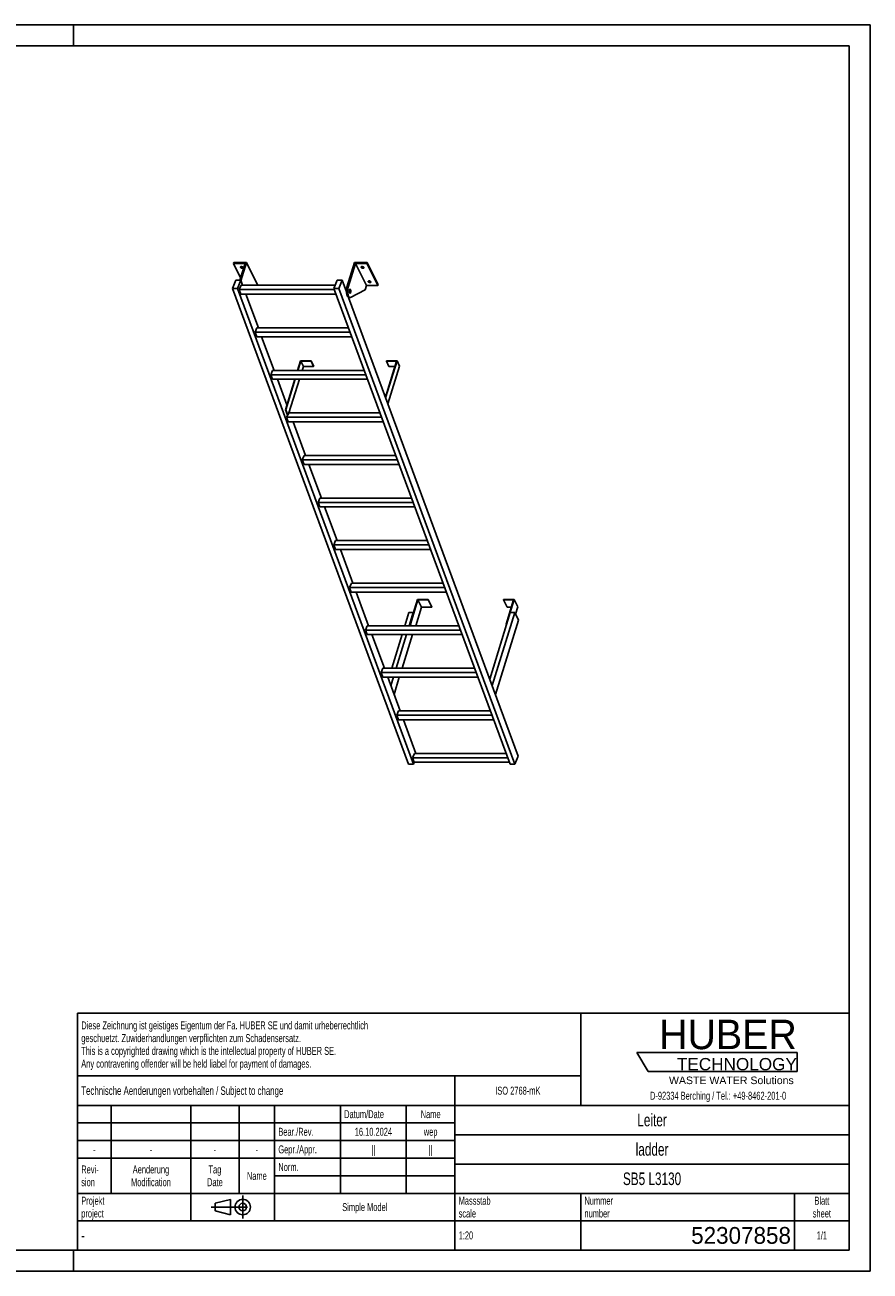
# Model space of a CAD drawing. Header units: millimetres. Extents: x 0 to 8400, y 0 to 5940.
# Tile 2 of 2: x 4369 to 8400, y 0 to 5940. Entities that reach past the tile are written whole.
import ezdxf

# ---------------------------------------------------------------- set-up
doc = ezdxf.new("R2010")
doc.units = ezdxf.units.MM
doc.header["$LTSCALE"] = 462
doc.linetypes.add('CENTER', pattern=[0.6, 0.375, -0.075, 0.075, -0.075])
doc.layers.get('0').update_dxf_attribs({"linetype": 'CONTINUOUS'})
for name, color, linetype in [('005_AXIS', 7, 'CONTINUOUS'), ('HUBER_Logo_BL1', 7, 'CONTINUOUS'), ('HUBER_Logo_BL2', 7, 'CONTINUOUS')]:
    doc.layers.add(name, color=color, linetype=linetype)
doc.styles.get("Standard").update_dxf_attribs({"font": 'txt', "width": 0.7})
doc.styles.add('TEXTSTYLE_2', font='txt')
doc.styles.add('TEXTSTYLE_3', font='arial.ttf')
doc.styles.add('TEXTSTYLE_5', font='txt', dxfattribs={"width": 0.8})
doc.styles.add('TEXTSTYLE_6', font='txt')

# ---------------------------------------------------------------- blocks, each defined once
blk = doc.blocks.new('HUBER_LOGO_BL1', base_point=(7675, 1007.5))
at = {"layer": 'HUBER_Logo_BL1', "color": 2, "linetype": 'Continuous', "attachment_point": 3, "line_spacing_factor": 0.78}
for s, insert, char_height, width, style in [('HUBER\\P\\fArial;\\H58.5;TECHNOLOGY ', (8050.7, 1198.2), 140.4, 775.343, 'TEXTSTYLE_2'), ('WASTE WATER Solutions', (8036, 927.2), 36, 594.067, 'TEXTSTYLE_3')]:
    blk.add_mtext(s, dxfattribs=dict(at, insert=insert, char_height=char_height, width=width, style=style))
at = {"layer": 'HUBER_Logo_BL1', "color": 2, "linetype": 'Continuous', "insert": (7675, 854.8), "char_height": 38, "width": 1621.786, "attachment_point": 2, "line_spacing_factor": 0.96}
blk.add_mtext('D-92334 Berching / Tel.: +49-8462-201-0', dxfattribs=at)
blk = doc.blocks.new('PROJEKTIONSMETHODE_1_BL3', base_point=(5360, 305))
at = {"color": 2, "linetype": 'CENTER'}
for p, q in [((5407.7, 360), (5407.7, 250)), ((5257.3, 305), (5462.7, 305))]:
    blk.add_line(p, q, dxfattribs=at)
at = {"color": 2, "linetype": 'Continuous'}
for p, q in [((5275.7, 323.3), (5349, 341.7)), ((5275.7, 286.7), (5275.7, 323.3)), ((5349, 268.3), (5349, 341.7)), ((5275.7, 286.7), (5349, 268.3))]:
    blk.add_line(p, q, dxfattribs=at)
for radius in [36.7, 18.3]:
    blk.add_circle((5407.7, 305), radius, dxfattribs=at)
blk = doc.blocks.new('*T13')
at = {"color": 3, "linetype": 'Continuous'}
for p, q in [((0, 0), (3680, 0)), ((0, 0), (0, -1130)), ((2400, 0), (2400, -440)), ((3680, 0), (3680, -1130)), ((0, -300), (2400, -300)), ((1800, -300), (1800, -1130)), ((0, -440), (3680, -440)), ((160, -440), (160, -860)), ((540, -440), (540, -990)), ((770, -440), (770, -860)), ((940, -440), (940, -990)), ((1254, -440), (1254, -860)), ((1568, -440), (1568, -860)), ((0, -524), (1800, -524)), ((1800, -580), (3680, -580)), ((0, -608), (1800, -608)), ((0, -692), (1800, -692)), ((1800, -720), (3680, -720)), ((940, -776), (1800, -776)), ((0, -860), (3680, -860)), ((2400, -860), (2400, -1130)), ((3420, -860), (3420, -1130)), ((0, -990), (3680, -990)), ((0, -1130), (3680, -1130))]:
    blk.add_line(p, q, dxfattribs=at)
at = {"color": 2, "linetype": 'Continuous', "line_spacing_factor": 0.96}
for s, insert, char_height, width, attachment_point in [('Diese Zeichnung ist geistiges Eigentum der Fa. HUBER SE und damit urheberrechtlich \\Pgeschuetzt. Zuwiderhandlungen verpflichten zum Schadensersatz.\\PThis is a copyrighted drawing which is the intellectual property of HUBER SE.\\PAny contravening offender will be held liabel for payment of damages.', (17.5, -39.8), 38, 4429.714, 1), ('Technische Aenderungen vorbehalten / Subject to change', (17.5, -350), 40, 3049.524, 1), ('ISO 2768-mK', (2100, -351), 38, 665.905, 2), ('Datum/Date', (1271.5, -463), 38, 584.476, 1), ('Name', (1684, -463), 38, 253.333, 2), ('Leiter', (2740, -480), 60, 480, 2), ('Bear./Rev.', (957.5, -547), 38, 544.667, 1), ('16.10.2024', (1411, -547), 38, 546.476, 2), ('wep', (1684, -547), 38, 199.048, 2), ('-', (80, -631), 38, 68.762, 2), ('-', (350, -631), 38, 68.762, 2), ('-', (655, -631), 38, 68.762, 2), ('-', (855, -631), 38, 68.762, 2), ('Gepr./Appr.', (957.5, -631), 38, 598.952, 1), ('||', (1411, -631), 38, 101.333, 2), ('||', (1684, -631), 38, 101.333, 2), ('ladder', (2740, -620), 60, 502.857, 2), ('Revi-\\Psion', (17.5, -726.6), 38, 276.857, 1), ('Aenderung\\PModification', (350, -726.6), 38, 606.19, 2), ('Tag\\PDate', (655, -726.6), 38, 235.238, 2), ('Name', (855, -757), 38, 253.333, 2), ('Norm. ', (957.5, -715), 38, 351.048, 1), ('SB5 L3130', (2740, -760), 60, 802.857, 2), ('Projekt\\Pproject', (17.5, -875.6), 38, 367.333, 1), ('Massstab\\Pscale', (1817.5, -875.6), 38, 448.762, 1), ('Nummer\\Pnumber', (2417.5, -875.6), 38, 372.762, 1), ('Blatt\\Psheet', (3550, -875.6), 38, 275.048, 2), ('Simple Model', (1370, -906), 38, 656.857, 2), ('1:20', (1817.5, -1041), 38, 204.476, 1), ('1/1', (3550, -1041), 38, 159.238, 2)]:
    blk.add_mtext(s, dxfattribs=dict(at, insert=insert, char_height=char_height, width=width, attachment_point=attachment_point))
for s, insert, char_height, width, attachment_point, style in [('-', (17.5, -1035), 50, 36.667, 1, 'TEXTSTYLE_5'), ('52307858', (3402.5, -1020), 80, 1173.333, 3, 'TEXTSTYLE_6')]:
    blk.add_mtext(s, dxfattribs=dict(at, insert=insert, char_height=char_height, width=width, attachment_point=attachment_point, style=style))
blk = doc.blocks.new('HUBER_LOGO_BL2', base_point=(7670.4, 997))
at = {"layer": 'HUBER_Logo_BL2', "color": 5, "linetype": 'Continuous'}
for p, q in [((8052.9, 1042), (7287.9, 1042)), ((7287.9, 1042), (7341.9, 952)), ((8052.9, 1042), (8052.9, 952)), ((7341.9, 952), (8052.9, 952))]:
    blk.add_line(p, q, dxfattribs=at)

msp = doc.modelspace()

# ---------------------------------------------------------------- linework, layer by layer
at = {"color": 3, "linetype": 'Continuous'}
for p, q in [((8400, 5940), (0, 5940)), ((4600, 5940), (4600, 5840)), ((8400, 5940), (8400, 0)), ((4600, 0), (4600, 100)), ((8400, 0), (0, 0))]:
    msp.add_line(p, q, dxfattribs=at)
at = {"color": 5, "linetype": 'Continuous'}
for p, q in [((8300, 5840), (100, 5840)), ((8300, 100), (8300, 5840)), ((100, 100), (8300, 100))]:
    msp.add_line(p, q, dxfattribs=at)
at = {"color": 7, "linetype": 'Continuous'}
for p, q in [((5418.721, 4802.813), (5364.378, 4802.813)), ((5418.721, 4802.813), (5394.038, 4722.939)), ((5398.947, 4720.942), (5425.699, 4807.513)), ((5904.942, 4689.231), (5941.494, 4807.513)), ((5945.568, 4802.813), (5910.468, 4689.231)), ((5997.425, 4697.14), (5945.568, 4802.813)), ((5999.91, 4802.813), (5945.568, 4802.813)), ((5359.098, 4683.655), (5375.181, 4722.939)), ((5375.181, 4722.939), (5398.208, 4722.939)), ((5398.208, 4722.939), (5382.124, 4683.655)), ((5391.301, 4678.467), (5399.766, 4699.143)), ((5848.996, 4699.143), (5399.766, 4699.143)), ((5477.557, 4701.84), (5476.723, 4699.143)), ((5842.655, 4683.655), (5858.738, 4722.939)), ((5858.738, 4722.939), (5881.765, 4722.939)), ((5881.765, 4722.939), (5865.681, 4683.655)), ((5902.496, 4666.968), (5881.765, 4722.939)), ((5997.425, 4697.14), (5991.224, 4677.074)), ((5997.425, 4697.14), (6051.767, 4697.14)), ((6199.14, 2415.724), (5359.098, 4683.655)), ((5382.124, 4683.655), (5359.098, 4683.655)), ((6222.166, 2415.724), (5382.124, 4683.655)), ((5399.353, 4656.73), (5391.301, 4678.467)), ((5844.576, 4678.467), (5391.301, 4678.467)), ((5399.353, 4656.73), (5852.628, 4656.73)), ((5430.634, 4656.73), (5424.004, 4653.295)), ((6682.697, 2415.724), (5842.655, 4683.655)), ((5865.681, 4683.655), (5842.655, 4683.655)), ((6705.723, 2415.724), (5865.681, 4683.655)), ((6721.807, 2455.008), (5912.106, 4641.023)), ((5914.093, 4640.583), (5919.619, 4640.583)), ((5991.224, 4677.074), (5921.93, 4641.175)), ((5466.449, 4475.585), (5474.914, 4496.261)), ((5474.5, 4453.848), (5466.449, 4475.585)), ((5919.724, 4475.585), (5466.449, 4475.585)), ((5912.065, 4496.261), (5474.914, 4496.261)), ((5474.5, 4453.848), (5927.775, 4453.848)), ((5684.702, 4337.23), (5671.151, 4293.379)), ((5683.344, 4338.796), (5734.003, 4338.796)), ((5696.904, 4312.365), (5684.702, 4337.23)), ((5684.702, 4337.23), (5733.518, 4337.23)), ((5734.003, 4338.796), (5733.518, 4337.23)), ((5733.518, 4337.23), (5745.72, 4312.365)), ((5734.003, 4338.796), (5746.204, 4313.932)), ((6141.548, 4337.23), (6088.371, 4165.147)), ((6093.216, 4338.796), (6092.732, 4337.23)), ((6104.934, 4312.365), (6092.732, 4337.23)), ((6092.732, 4337.23), (6141.548, 4337.23)), ((6093.216, 4338.796), (6143.875, 4338.796)), ((5541.596, 4272.703), (5550.061, 4293.379)), ((5987.213, 4293.379), (5550.061, 4293.379)), ((5691.037, 4293.379), (5696.904, 4312.365)), ((5745.72, 4312.365), (5696.904, 4312.365)), ((5746.204, 4313.932), (5745.72, 4312.365)), ((6133.865, 4312.365), (6104.934, 4312.365)), ((5549.648, 4250.966), (5541.596, 4272.703)), ((5994.871, 4272.703), (5541.596, 4272.703)), ((5549.648, 4250.966), (6002.923, 4250.966)), ((5658.045, 4250.966), (5613.247, 4106)), ((5628.341, 4090.497), (5677.93, 4250.966)), ((5624.795, 4048.084), (5616.744, 4069.821)), ((6070.019, 4069.821), (5616.744, 4069.821)), ((5624.795, 4048.084), (6078.07, 4048.084)), ((5700.356, 3887.615), (5691.891, 3866.939)), ((5699.943, 3845.202), (5691.891, 3866.939)), ((6145.166, 3866.939), (5691.891, 3866.939)), ((6137.508, 3887.615), (5700.356, 3887.615)), ((5699.943, 3845.202), (6153.218, 3845.202)), ((5775.504, 3684.733), (5767.039, 3664.057)), ((6212.656, 3684.733), (5775.504, 3684.733)), ((5775.09, 3642.32), (5767.039, 3664.057)), ((6220.314, 3664.057), (5767.039, 3664.057)), ((5775.09, 3642.32), (6228.365, 3642.32)), ((5850.651, 3481.851), (5842.186, 3461.175)), ((5850.238, 3439.438), (5842.186, 3461.175)), ((6295.461, 3461.175), (5842.186, 3461.175)), ((6287.803, 3481.851), (5850.651, 3481.851)), ((5850.238, 3439.438), (6303.513, 3439.438)), ((5925.799, 3278.969), (5917.334, 3258.293)), ((6362.951, 3278.969), (5925.799, 3278.969)), ((6370.609, 3258.293), (5917.334, 3258.293)), ((5925.385, 3236.556), (5917.334, 3258.293)), ((5925.385, 3236.556), (6378.661, 3236.556)), ((6241.607, 3201.177), (6205.297, 3083.678)), ((6207.139, 3083.678), (6242.965, 3199.61)), ((6233.13, 3076.087), (6260.352, 3164.179)), ((6292.265, 3201.177), (6241.607, 3201.177)), ((6242.965, 3199.61), (6291.781, 3199.61)), ((6242.965, 3199.61), (6260.352, 3164.179)), ((6260.352, 3164.179), (6309.168, 3164.179)), ((6291.781, 3199.61), (6292.265, 3201.177)), ((6291.781, 3199.61), (6309.168, 3164.179)), ((6292.265, 3201.177), (6309.652, 3165.745)), ((6309.168, 3164.179), (6309.652, 3165.745)), ((6651.479, 3201.177), (6650.995, 3199.61)), ((6650.995, 3199.61), (6699.811, 3199.61)), ((6650.995, 3199.61), (6668.382, 3164.179)), ((6702.137, 3201.177), (6651.479, 3201.177)), ((6699.811, 3199.61), (6663.985, 3083.678)), ((6665.827, 3083.678), (6702.137, 3201.177)), ((6668.382, 3164.179), (6688.862, 3164.179)), ((6702.137, 3201.177), (6719.525, 3165.745)), ((6708.701, 3130.719), (6719.525, 3165.745)), ((6683.693, 3138.511), (6585.879, 2821.984)), ((6704.877, 3138.511), (6597.428, 2790.804)), ((6612.876, 2749.097), (6722.265, 3103.079)), ((6704.877, 3138.511), (6683.693, 3138.511)), ((6722.265, 3103.079), (6704.877, 3138.511)), ((6000.946, 3076.087), (5992.482, 3055.411)), ((6445.757, 3055.411), (5992.482, 3055.411)), ((6000.533, 3033.674), (5992.482, 3055.411)), ((6000.533, 3033.674), (6453.808, 3033.674)), ((6438.098, 3076.087), (6000.946, 3076.087)), ((6205.297, 3083.678), (6207.139, 3083.678)), ((6205.297, 3083.678), (6209.022, 3076.087)), ((6207.139, 3083.678), (6210.864, 3076.087)), ((6663.985, 3083.678), (6665.827, 3083.678)), ((6663.985, 3083.678), (6665.681, 3080.223)), ((6665.827, 3083.678), (6666.392, 3082.526)), ((6076.094, 2873.205), (6067.629, 2852.529)), ((6520.904, 2852.529), (6067.629, 2852.529)), ((6075.681, 2830.792), (6067.629, 2852.529)), ((6513.246, 2873.205), (6076.094, 2873.205)), ((6075.681, 2830.792), (6528.956, 2830.792)), ((6151.242, 2670.323), (6142.777, 2649.647)), ((6596.052, 2649.647), (6142.777, 2649.647)), ((6150.828, 2627.91), (6142.777, 2649.647)), ((6150.828, 2627.91), (6604.103, 2627.91)), ((6588.393, 2670.323), (6151.242, 2670.323)), ((6226.389, 2467.441), (6217.924, 2446.765)), ((6671.199, 2446.765), (6217.924, 2446.765)), ((6225.976, 2425.028), (6217.924, 2446.765)), ((6663.541, 2467.441), (6226.389, 2467.441)), ((6721.807, 2455.008), (6705.723, 2415.724)), ((6222.166, 2415.724), (6199.14, 2415.724)), ((6225.976, 2425.028), (6222.166, 2415.724)), ((6225.976, 2425.028), (6679.251, 2425.028)), ((6705.723, 2415.724), (6682.697, 2415.724))]:
    msp.add_line(p, q, dxfattribs=at)
at = {"color": 9, "linetype": 'Continuous'}
msp.add_line((5904.942, 4689.231), (5910.468, 4689.231), dxfattribs=at)
at = {"color": 7, "linetype": 'Continuous'}
for points, knots in [([(5904.942, 4689.231), (5904.212, 4686.87), (5903.097, 4681.781), (5902.331, 4673.822), (5902.422, 4665.614), (5903.366, 4657.786), (5904.853, 4651.814), (5906.466, 4647.73), (5907.769, 4645.242), (5909.198, 4643.236), (5910.735, 4641.745), (5912.372, 4640.805), (5913.54, 4640.583), (5914.093, 4640.583)], [0, 0, 0, 0, 0.13939916, 0.29280569, 0.45031518, 0.6015399, 0.73684017, 0.79611184, 0.84888331, 0.89492094, 0.93453064, 0.96882596, 1, 1, 1, 1]), ([(5910.468, 4689.231), (5909.738, 4686.87), (5908.624, 4681.781), (5907.857, 4673.822), (5907.949, 4665.614), (5908.892, 4657.786), (5910.379, 4651.814), (5911.992, 4647.73), (5913.296, 4645.242), (5914.724, 4643.236), (5916.262, 4641.745), (5917.899, 4640.805), (5919.067, 4640.583), (5919.619, 4640.583)], [0, 0, 0, 0, 0.13939916, 0.29280569, 0.45031518, 0.6015399, 0.73684017, 0.79611184, 0.84888331, 0.89492094, 0.93453064, 0.96882596, 1, 1, 1, 1]), ([(5919.619, 4640.583), (5919.813, 4640.583), (5920.613, 4640.633), (5921.392, 4640.897), (5921.93, 4641.175)], [0, 0, 0, 0, 0.24280265, 1, 1, 1, 1])]:
    msp.add_open_spline(points, degree=3, knots=knots, dxfattribs=at)
at = {"layer": '005_AXIS', "color": 7, "linetype": 'Continuous'}
for p, q in [((5365.831, 4807.513), (5364.378, 4802.813)), ((5364.378, 4802.813), (5397.723, 4734.864)), ((5425.699, 4807.513), (5365.831, 4807.513)), ((5477.557, 4701.84), (5425.699, 4807.513)), ((6001.363, 4807.513), (5941.494, 4807.513)), ((6001.363, 4807.513), (5999.91, 4802.813)), ((6051.767, 4697.14), (5999.91, 4802.813)), ((6053.22, 4701.84), (6001.363, 4807.513)), ((5407.022, 4699.143), (5398.208, 4722.939)), ((6053.22, 4701.84), (6051.767, 4697.14)), ((5482.169, 4496.261), (5422.731, 4656.73)), ((5902.784, 4678.083), (5898.379, 4678.083)), ((5919.619, 4678.083), (5917.512, 4678.083)), ((5919.619, 4663.083), (5917.516, 4663.083)), ((5557.317, 4293.379), (5497.879, 4453.848)), ((5683.344, 4338.796), (5669.309, 4293.379)), ((6143.875, 4338.796), (6089.375, 4162.436)), ((6156.076, 4313.932), (6143.875, 4338.796)), ((6100.216, 4133.168), (6156.076, 4313.932)), ((5618.371, 4128.544), (5573.026, 4250.966)), ((5656.202, 4250.966), (5611.405, 4106)), ((5611.405, 4106), (5620.976, 4080.159)), ((5611.405, 4106), (5613.247, 4106)), ((5613.247, 4106), (5622.818, 4080.159)), ((5620.976, 4080.159), (5616.744, 4069.821)), ((5620.976, 4080.159), (5622.818, 4080.159)), ((5627.051, 4090.497), (5622.818, 4080.159)), ((6062.36, 4090.497), (5627.051, 4090.497)), ((5632.464, 4090.497), (5630.216, 4096.565)), ((5707.612, 3887.615), (5648.174, 4048.084)), ((5782.759, 3684.733), (5723.322, 3845.202)), ((5857.907, 3481.851), (5798.469, 3642.32)), ((5933.054, 3278.969), (5873.617, 3439.438)), ((6008.202, 3076.087), (5948.764, 3236.556)), ((6200.136, 3138.511), (6180.846, 3076.087)), ((6200.136, 3138.511), (6221.32, 3138.511)), ((6221.32, 3138.511), (6202.03, 3076.087)), ((6221.886, 3137.359), (6221.32, 3138.511)), ((6083.349, 2873.205), (6023.912, 3033.674)), ((6167.739, 3033.674), (6118.15, 2873.205)), ((6188.923, 3033.674), (6139.335, 2873.205)), ((6167.671, 2873.205), (6217.26, 3033.674)), ((6158.497, 2670.323), (6099.059, 2830.792)), ((6105.044, 2830.792), (6102.322, 2821.984)), ((6126.228, 2830.792), (6113.871, 2790.804)), ((6129.319, 2749.097), (6154.565, 2830.792)), ((6233.645, 2467.441), (6174.207, 2627.91))]:
    msp.add_line(p, q, dxfattribs=at)
for points, knots in [([(5397.477, 4784.165), (5397.325, 4784.475), (5397.112, 4785.11), (5397.162, 4785.787), (5397.254, 4786.084)], [0, 0, 0, 0, 0.52599001, 1, 1, 1, 1]), ([(5397.254, 4786.084), (5397.378, 4786.485), (5397.934, 4787.277), (5399.311, 4787.977), (5401.067, 4788.269), (5403.057, 4788.142), (5405.086, 4787.615), (5406.952, 4786.738), (5408.467, 4785.603), (5409.211, 4784.653), (5409.451, 4784.165)], [0, 0, 0, 0, 0.08792798, 0.19150839, 0.31584218, 0.45699793, 0.60613597, 0.75253436, 0.88609218, 1, 1, 1, 1]), ([(5409.674, 4782.246), (5409.55, 4781.845), (5408.994, 4781.053), (5407.617, 4780.353), (5405.861, 4780.062), (5403.871, 4780.188), (5401.842, 4780.715), (5399.976, 4781.592), (5398.461, 4782.727), (5397.716, 4783.677), (5397.477, 4784.165)], [0, 0, 0, 0, 0.08792798, 0.19150839, 0.31584218, 0.45699793, 0.60613597, 0.75253436, 0.88609218, 1, 1, 1, 1]), ([(5408.846, 4785.074), (5408.08, 4784.857), (5406.356, 4784.73), (5403.787, 4785.21), (5401.395, 4786.263), (5400.043, 4787.341), (5399.532, 4787.952)], [0, 0, 0, 0, 0.23499217, 0.50000086, 0.76500904, 1, 1, 1, 1]), ([(5409.451, 4784.165), (5409.603, 4783.855), (5409.816, 4783.22), (5409.766, 4782.543), (5409.674, 4782.246)], [0, 0, 0, 0, 0.52599001, 1, 1, 1, 1]), ([(5973.14, 4784.165), (5972.988, 4784.475), (5972.775, 4785.11), (5972.825, 4785.787), (5972.917, 4786.084)], [0, 0, 0, 0, 0.52599001, 1, 1, 1, 1]), ([(5972.917, 4786.084), (5973.041, 4786.485), (5973.597, 4787.277), (5974.974, 4787.977), (5976.73, 4788.269), (5978.72, 4788.142), (5980.749, 4787.615), (5982.615, 4786.738), (5984.13, 4785.603), (5984.874, 4784.653), (5985.114, 4784.165)], [0, 0, 0, 0, 0.08792798, 0.19150839, 0.31584218, 0.45699793, 0.60613597, 0.75253436, 0.88609218, 1, 1, 1, 1]), ([(5985.337, 4782.246), (5985.213, 4781.845), (5984.657, 4781.053), (5983.28, 4780.353), (5981.524, 4780.062), (5979.534, 4780.188), (5977.505, 4780.715), (5975.639, 4781.592), (5974.124, 4782.727), (5973.38, 4783.677), (5973.14, 4784.165)], [0, 0, 0, 0, 0.08792798, 0.19150839, 0.31584218, 0.45699793, 0.60613597, 0.75253436, 0.88609218, 1, 1, 1, 1]), ([(5984.509, 4785.074), (5983.743, 4784.857), (5982.019, 4784.73), (5979.45, 4785.21), (5977.058, 4786.263), (5975.706, 4787.341), (5975.196, 4787.952)], [0, 0, 0, 0, 0.23499217, 0.50000086, 0.76500904, 1, 1, 1, 1]), ([(5985.114, 4784.165), (5985.266, 4783.855), (5985.479, 4783.22), (5985.429, 4782.543), (5985.337, 4782.246)], [0, 0, 0, 0, 0.52599001, 1, 1, 1, 1]), ([(6006.695, 4715.788), (6006.543, 4716.098), (6006.33, 4716.733), (6006.38, 4717.41), (6006.471, 4717.707)], [0, 0, 0, 0, 0.52599001, 1, 1, 1, 1]), ([(6006.471, 4717.707), (6006.595, 4718.108), (6007.152, 4718.9), (6008.529, 4719.6), (6010.285, 4719.892), (6012.274, 4719.765), (6014.303, 4719.238), (6016.169, 4718.361), (6017.685, 4717.226), (6018.429, 4716.276), (6018.668, 4715.788)], [0, 0, 0, 0, 0.08792798, 0.19150839, 0.31584218, 0.45699793, 0.60613597, 0.75253436, 0.88609218, 1, 1, 1, 1]), ([(6018.892, 4713.869), (6018.768, 4713.468), (6018.211, 4712.676), (6016.834, 4711.976), (6015.078, 4711.684), (6013.089, 4711.811), (6011.06, 4712.338), (6009.194, 4713.215), (6007.678, 4714.35), (6006.934, 4715.3), (6006.695, 4715.788)], [0, 0, 0, 0, 0.08792798, 0.19150839, 0.31584218, 0.45699793, 0.60613597, 0.75253436, 0.88609218, 1, 1, 1, 1]), ([(6018.064, 4716.697), (6017.298, 4716.48), (6015.574, 4716.353), (6013.005, 4716.833), (6010.612, 4717.886), (6009.26, 4718.963), (6008.75, 4719.575)], [0, 0, 0, 0, 0.23499217, 0.50000086, 0.76500904, 1, 1, 1, 1]), ([(6018.668, 4715.788), (6018.82, 4715.478), (6019.033, 4714.843), (6018.984, 4714.166), (6018.892, 4713.869)], [0, 0, 0, 0, 0.52599001, 1, 1, 1, 1]), ([(5919.619, 4679.833), (5919.431, 4679.833), (5919.029, 4679.747), (5918.476, 4679.393), (5917.963, 4678.838), (5917.292, 4677.774), (5916.638, 4676.016), (5916.15, 4673.555), (5915.964, 4670.822), (5916.096, 4668.068), (5916.535, 4665.544), (5917.054, 4664.002), (5917.38, 4663.337)], [0, 0, 0, 0, 0.03139335, 0.06653602, 0.10789214, 0.15653911, 0.27536242, 0.41788486, 0.57383792, 0.73088447, 0.87653107, 1, 1, 1, 1]), ([(5919.619, 4678.083), (5919.467, 4678.083), (5919.141, 4678.014), (5918.692, 4677.726), (5918.276, 4677.276), (5917.732, 4676.414), (5917.202, 4674.988), (5916.807, 4672.993), (5916.655, 4670.777), (5916.763, 4668.543), (5917.118, 4666.497), (5917.539, 4665.247), (5917.804, 4664.708)], [0, 0, 0, 0, 0.03139336, 0.06653604, 0.10789215, 0.1565391, 0.27536241, 0.41788485, 0.57383792, 0.73088447, 0.87653103, 1, 1, 1, 1]), ([(5917.38, 4663.337), (5917.526, 4663.039), (5917.829, 4662.506), (5918.376, 4661.855), (5918.973, 4661.436), (5919.414, 4661.333), (5919.619, 4661.333)], [0, 0, 0, 0, 0.31594759, 0.58208421, 0.80455749, 1, 1, 1, 1]), ([(5917.804, 4664.708), (5917.922, 4664.467), (5918.168, 4664.034), (5918.611, 4663.506), (5919.095, 4663.166), (5919.453, 4663.083), (5919.619, 4663.083)], [0, 0, 0, 0, 0.31594789, 0.58208425, 0.80455749, 1, 1, 1, 1]), ([(5921.858, 4677.828), (5921.712, 4678.126), (5921.409, 4678.659), (5920.862, 4679.31), (5920.266, 4679.73), (5919.824, 4679.833), (5919.619, 4679.833)], [0, 0, 0, 0, 0.31594759, 0.58208421, 0.80455749, 1, 1, 1, 1]), ([(5921.435, 4676.458), (5921.316, 4676.699), (5921.07, 4677.131), (5920.627, 4677.659), (5920.144, 4677.999), (5919.785, 4678.083), (5919.619, 4678.083)], [0, 0, 0, 0, 0.31594789, 0.58208425, 0.80455749, 1, 1, 1, 1]), ([(5919.619, 4661.333), (5919.808, 4661.333), (5920.209, 4661.418), (5920.763, 4661.772), (5921.276, 4662.328), (5921.946, 4663.391), (5922.6, 4665.149), (5923.088, 4667.61), (5923.275, 4670.343), (5923.142, 4673.098), (5922.704, 4675.622), (5922.185, 4677.164), (5921.858, 4677.828)], [0, 0, 0, 0, 0.03139335, 0.06653602, 0.10789214, 0.15653911, 0.27536242, 0.41788486, 0.57383792, 0.73088447, 0.87653107, 1, 1, 1, 1]), ([(5919.619, 4663.083), (5919.772, 4663.083), (5920.098, 4663.152), (5920.546, 4663.439), (5920.962, 4663.889), (5921.506, 4664.752), (5922.036, 4666.177), (5922.432, 4668.173), (5922.583, 4670.389), (5922.476, 4672.622), (5922.12, 4674.668), (5921.699, 4675.919), (5921.435, 4676.458)], [0, 0, 0, 0, 0.03139336, 0.06653604, 0.10789215, 0.1565391, 0.27536241, 0.41788485, 0.57383792, 0.73088447, 0.87653103, 1, 1, 1, 1])]:
    msp.add_open_spline(points, degree=3, knots=knots, dxfattribs=at)

# ---------------------------------------------------------------- block references
msp.add_blockref('*T13', (4620, 1230))
at = {"color": 2, "linetype": 'Continuous'}
msp.add_blockref('PROJEKTIONSMETHODE_1_BL3', (5360, 305), dxfattribs=at)
at = {"layer": 'HUBER_Logo_BL1'}
msp.add_blockref('HUBER_LOGO_BL1', (7674.994, 1007.484), dxfattribs=at)
at = {"layer": 'HUBER_Logo_BL2'}
msp.add_blockref('HUBER_LOGO_BL2', (7670.375, 996.993), dxfattribs=at)

doc.saveas('drawing.dxf')
